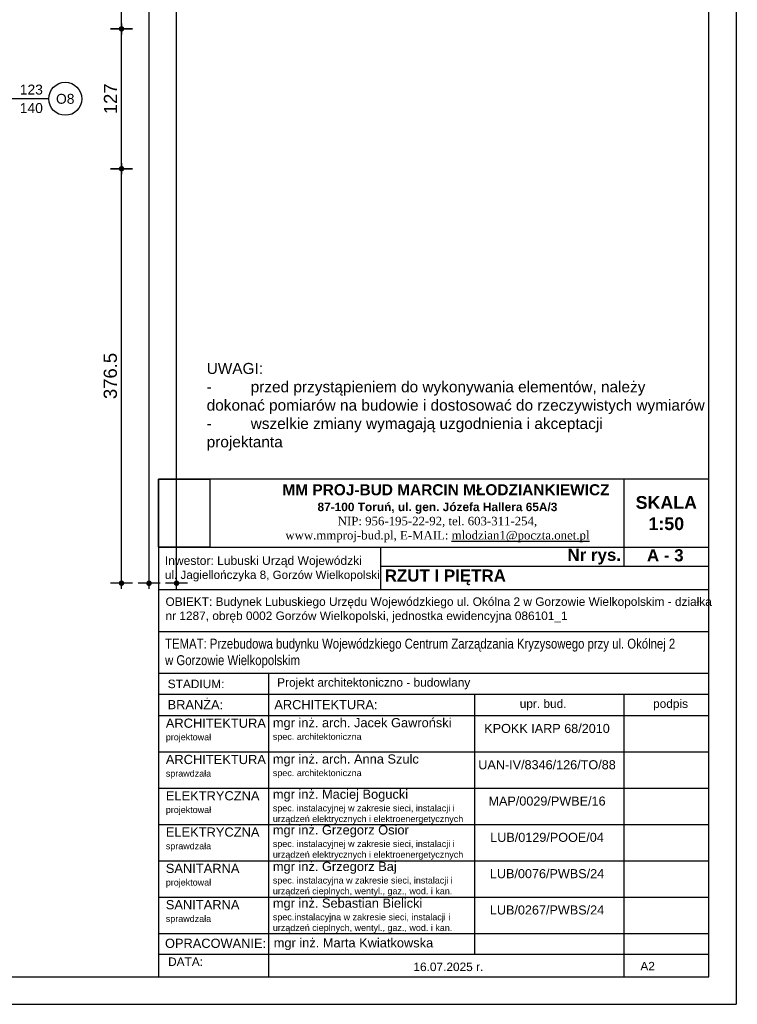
# Model space of a CAD drawing. Header units: millimetres. Extents: x 11979 to 23691, y 12825 to 41978.
# Tile 217 of 256: x 21856 to 22508, y 35202 to 36097. Entities that reach past the tile are written whole.
import ezdxf
from ezdxf.enums import TextEntityAlignment as Align

# ---------------------------------------------------------------- set-up
doc = ezdxf.new("R2010")
doc.units = ezdxf.units.MM
for name, color, linetype in [('-RAMKA', 2, 'Continuous'), ('-WYMIAR', 8, 'Continuous'), ('0-RAMKA-1', 2, 'Continuous'), ('_PROJEKTOWANE', 5, 'Continuous'), ('KRESKOWANIE', 8, 'Continuous'), ('PATTERN_CLASS', 7, 'Continuous'), ('PROJEKTOWANE', 5, 'Continuous')]:
    doc.layers.add(name, color=color, linetype=linetype)
doc.styles.add('ARIAL', font='arial.ttf', dxfattribs={"height": 0.5})
doc.styles.get("Standard").update_dxf_attribs({"font": 'arial.ttf'})
doc.dimstyles.new('CZA-KROPKA-50', dxfattribs={"dimtxt": 12, "dimasz": 1, "dimexe": 2, "dimexo": 25, "dimgap": 4, "dimtad": 1, "dimdec": 1, "dimrnd": 0.5, "dimzin": 9, "dimdsep": 46, "dimtxsty": 'Standard', "dimblk": 'CZA-KROPKA', "dimblk1": 'CZA-KROPKA', "dimblk2": 'CZA-KROPKA', "dimsah": 1, "dimcen": -20, "dimse1": 1, "dimse2": 1, "dimclrd": 8, "dimclre": 8, "dimclrt": 9, "dimadec": 0, "dimazin": 0, "dimtfac": 1, "dimtdec": 1, "dimtmove": 1, "dimatfit": 3, "dimldrblk": 'CZA-KROPKA', "dimfxl": 1, "dimtolj": 1, "dimtzin": 9, "dimarcsym": 0})
picture_1 = doc.add_image_def('image6.jpg', size_in_pixel=(2304, 3037))

# ---------------------------------------------------------------- blocks, each defined once
blk = doc.blocks.new('CZA-KROPKA')
at = {"layer": '-WYMIAR', "linetype": 'ByBlock'}
for p, q in [((0, 10), (0, -10)), ((5, 0), (-5, 0))]:
    blk.add_line(p, q, dxfattribs=at)
at = {"layer": '-WYMIAR', "linetype": 'ByBlock', "const_width": 2.5}
blk.add_lwpolyline([(-1.25, 0, 1), (1.25, 0, 1)], format="xyb", close=True, dxfattribs=at)
blk = doc.blocks.new('*D1701')
at = {"layer": '-WYMIAR', "color": 8, "lineweight": -2}
blk.add_line((21948.73, 35585.84), (21948.73, 35960.34), dxfattribs=at)
at = {"layer": 'Defpoints', "color": 0}
for p in [(21848.73, 35961.34), (21948.73, 35961.34), (21848.73, 35584.84)]:
    blk.add_point(p, dxfattribs=at)
at = {"layer": '-WYMIAR', "color": 8, "lineweight": -2}
for p, rotation in [((21948.73, 35961.34), 90), ((21948.73, 35584.84), 270)]:
    blk.add_blockref('CZA-KROPKA', p, dxfattribs=dict(at, rotation=rotation))
at = {"layer": '-WYMIAR', "color": 9, "insert": (21938.6, 35773.09), "char_height": 12, "attachment_point": 5, "rotation": 90, "bg_fill": 3, "box_fill_scale": 1.1, "bg_fill_color": 257, "bg_fill_transparency": 0}
blk.add_mtext('\\A1;376.5', dxfattribs=at)
blk = doc.blocks.new('*D1702')
at = {"layer": '-WYMIAR', "color": 8, "lineweight": -2}
blk.add_line((21948.73, 35962.34), (21948.73, 36087.34), dxfattribs=at)
at = {"layer": 'Defpoints', "color": 0}
for p in [(21848.73, 36088.34), (21948.73, 36088.34), (21848.73, 35961.34)]:
    blk.add_point(p, dxfattribs=at)
at = {"layer": '-WYMIAR', "color": 8, "lineweight": -2}
for p, rotation in [((21948.73, 36088.34), 90), ((21948.73, 35961.34), 270)]:
    blk.add_blockref('CZA-KROPKA', p, dxfattribs=dict(at, rotation=rotation))
at = {"layer": '-WYMIAR', "color": 9, "insert": (21938.71, 36024.84), "char_height": 12, "attachment_point": 5, "rotation": 90, "bg_fill": 3, "box_fill_scale": 1.1, "bg_fill_color": 257, "bg_fill_transparency": 0}
blk.add_mtext('\\A1;127', dxfattribs=at)
blk = doc.blocks.new('*D1703')
at = {"layer": '-WYMIAR', "color": 8, "lineweight": -2}
blk.add_line((21948.73, 36089.34), (21948.73, 36704.84), dxfattribs=at)
at = {"layer": 'Defpoints', "color": 0}
for p in [(21848.73, 36705.84), (21948.73, 36705.84), (21848.73, 36088.34)]:
    blk.add_point(p, dxfattribs=at)
at = {"layer": '-WYMIAR', "color": 8, "lineweight": -2}
for p, rotation in [((21948.73, 36705.84), 90), ((21948.73, 36088.34), 270)]:
    blk.add_blockref('CZA-KROPKA', p, dxfattribs=dict(at, rotation=rotation))
at = {"layer": '-WYMIAR', "color": 9, "insert": (21938.61, 36397.09), "char_height": 12, "attachment_point": 5, "rotation": 90, "bg_fill": 3, "box_fill_scale": 1.1, "bg_fill_color": 257, "bg_fill_transparency": 0}
blk.add_mtext('\\A1;617.5', dxfattribs=at)
blk = doc.blocks.new('*D1706')
at = {"layer": '-WYMIAR', "color": 8, "lineweight": -2}
blk.add_line((21973.73, 35585.84), (21973.73, 36704.84), dxfattribs=at)
at = {"layer": 'Defpoints', "color": 0}
for p in [(21848.73, 36705.84), (21973.73, 36705.84), (21848.73, 35584.84)]:
    blk.add_point(p, dxfattribs=at)
at = {"layer": '-WYMIAR', "color": 8, "lineweight": -2}
for p, rotation in [((21973.73, 36705.84), 90), ((21973.73, 35584.84), 270)]:
    blk.add_blockref('CZA-KROPKA', p, dxfattribs=dict(at, rotation=rotation))
at = {"layer": '-WYMIAR', "color": 9, "insert": (21963.71, 36145.34), "char_height": 12, "attachment_point": 5, "rotation": 90, "bg_fill": 3, "box_fill_scale": 1.1, "bg_fill_color": 257, "bg_fill_transparency": 0}
blk.add_mtext('\\A1;1121', dxfattribs=at)
blk = doc.blocks.new('*D1708')
at = {"layer": '-WYMIAR', "color": 8, "lineweight": -2}
blk.add_line((21998.73, 35585.84), (21998.73, 37005.84), dxfattribs=at)
at = {"layer": 'Defpoints', "color": 0}
for p in [(20724.73, 37006.84), (21998.73, 37006.84), (21848.73, 35584.84)]:
    blk.add_point(p, dxfattribs=at)
at = {"layer": '-WYMIAR', "color": 8, "lineweight": -2}
for p, rotation in [((21998.73, 37006.84), 90), ((21998.73, 35584.84), 270)]:
    blk.add_blockref('CZA-KROPKA', p, dxfattribs=dict(at, rotation=rotation))
at = {"layer": '-WYMIAR', "color": 9, "insert": (21988.71, 36295.84), "char_height": 12, "attachment_point": 5, "rotation": 90, "bg_fill": 3, "box_fill_scale": 1.1, "bg_fill_color": 257, "bg_fill_transparency": 0}
blk.add_mtext('\\A1;1422', dxfattribs=at)
blk = doc.blocks.new('fdfdssd')
at = {"layer": '-RAMKA', "color": 8}
for p in [(21286.99, 20415.98), (18316.99, 18315.98)]:
    blk.add_line(p, (21286.99, 18315.98), dxfattribs=at)
at = {"layer": '-RAMKA'}
blk.add_line((21261.99, 18340.98), (21261.99, 20390.98), dxfattribs=at)
at = {"layer": '-RAMKA', "color": 2}
blk.add_line((18441.99, 18340.98), (21261.99, 18340.98), dxfattribs=at)

msp = doc.modelspace()

# ---------------------------------------------------------------- linework, layer by layer
at = {"layer": 'PATTERN_CLASS'}
for p, q in [((22405.24, 35679.15), (22405.24, 35600.36)), ((22184.21, 35617.63), (22184.21, 35579.06)), ((22184.21, 35600.36), (22482.38, 35600.36)), ((21982.31, 35541.15), (22482.38, 35541.15)), ((21982.31, 35503.24), (22482.38, 35503.24)), ((22082.34, 35503.24), (22082.34, 35227.38)), ((21982.31, 35483.95), (22482.38, 35483.95)), ((22269.49, 35483.95), (22269.49, 35247.97)), ((22405.24, 35483.95), (22405.24, 35227.38)), ((21982.31, 35464.67), (22482.38, 35464.67)), ((21982.31, 35464.67), (22482.38, 35464.67)), ((21982.31, 35431.69), (22482.38, 35431.69)), ((21982.31, 35398.71), (22482.38, 35398.71)), ((21982.31, 35365.74), (22482.38, 35365.74)), ((21982.31, 35332.76), (22482.38, 35332.76)), ((21982.31, 35299.78), (22482.38, 35299.78)), ((21982.31, 35266.8), (22482.38, 35266.8)), ((21982.31, 35247.97), (22482.38, 35247.97)), ((21982.31, 35227.38), (22482.38, 35227.38))]:
    msp.add_line(p, q, dxfattribs=at)
at = {"layer": 'PROJEKTOWANE'}
msp.add_line((21882.59, 36024.84), (21824.73, 36024.84), dxfattribs=at)
msp.add_circle((21897.59, 36024.84), 15, dxfattribs=at)

# ---------------------------------------------------------------- texts
at = {"layer": '0-RAMKA-1', "style": 'ARIAL'}
for s, insert, char_height, width, attachment_point in [('{\\fArial|b1|i0|c238|p34;\\H1.3x;    \\C170;MM PROJ-BUD MARCIN MŁODZIANKIEWICZ\\H0.7692x; \\C256;\\P87-100 Toruń, ul. gen. Józefa Hallera 65A/3\\P\\fTimes New Roman|b0|i0|c238|p18;NIP: 956-195-22-92, tel. 603-311-254,\\P\\C170;www.mmproj-bud.pl, E-MAIL: \\Lmlodzian1@poczta.onet.pl}', (22235.82, 35648.43), 7.714, 338.8396, 5), ('\\fArial|b1|i0|c238|p34;Nr rys. ', (22353.99, 35608.99), 11, 50.3342, 4), ('\\fArial|b1|i0|c238|p34;A - 3', (22426.21, 35610.15), 11, 295.2821, 4), ('\\fArial|b1|i0|c238|p34;RZUT I PIĘTRA', (22187.93, 35590.17), 11, 353.3315, 4), ('OBIEKT: Budynek Lubuskiego Urzędu Wojewódzkiego ul. Okólna 2 w Gorzowie Wielkopolskim - działka nr 1287, obręb 0002 Gorzów Wielkopolski, jednostka ewidencyjna 086101_1', (21988.71, 35560.54), 7.71403, 495.3944, 4), ('{\\fArial Narrow|b0|i0|c238|p34;\\H1.166738x;TEMAT: Przebudowa budynku Wojewódzkiego Centrum Zarządzania Kryzysowego przy ul. Okólnej 2 w Gorzowie Wielkopolskim}', (21988.32, 35521.1), 7.71403, 466.2419, 4), ('{\\fArial|b0|i0|c238|p34;STADIUM:}', (21990.75, 35493.37), 7.714, 82.5777, 4), ('Projekt architektoniczno - budowlany', (22090.16, 35493.6), 7.714, 364.8363, 4), ('{\\fArial|b0|i0|c238|p34;BRANŻA:}', (21990.64, 35474.54), 8.3333, 89.2072, 4), ('ARCHITEKTURA:', (22087.61, 35474.54), 8.3333, 227.4595, 4), ('{\\fArial|b0|i0|c238|p34;upr. bud.}', (22331.87, 35474.31), 7.714, 69.4263, 5), ('{\\fArial|b0|i0|c238|p34;podpis}', (22447.67, 35474.31), 7.714, 69.4263, 5), ('{\\fArial|b0|i0|c238|p34;mgr inż. arch. Jacek Gawroński\\P\\H0.7x;spec. architektoniczna}', (22086.25, 35451.6), 8.3333, 167.9203, 4), ('ARCHITEKTURA\\P\\H0.69651x;projektował', (21988.96, 35451.16), 8.375, 89.6532, 4), ('{\\fArial|b0|i0|c238|p34;KPOKK IARP 68/2010}', (22335.41, 35452.91), 8.2075, 114.491, 5), ('ARCHITEKTURA\\P{\\H0.69651x;sprawdzała}', (21988.96, 35418.18), 8.375, 89.6532, 4), ('mgr inż. arch. Anna Szulc\\P\\H0.7x;spec. architektoniczna', (22086.25, 35418.63), 8.3333, 167.9203, 4), ('\\A1;UAN-IV/8346/126/TO/88', (22335.41, 35419.93), 8.2075, 114.491, 5), ('\\pxsm1;mgr inż. Maciej Bogucki\\P{\\H0.7x;spec. instalacyjnej w zakresie sieci, instalacji i urządzeń elektrycznych i elektroenergetycznych}', (22086.25, 35381.77), 8.33333, 183.8365, 4), ('ELEKTRYCZNA\\P{\\H0.69651x;projektował}', (21988.96, 35385.2), 8.375, 89.6532, 4), ('MAP/0029/PWBE/16', (22335.41, 35386.95), 8.2075, 114.491, 5), ('ELEKTRYCZNA\\P{\\H0.69651x;sprawdzała}', (21988.96, 35352.23), 8.375, 89.6532, 4), ('\\pxsm1;mgr inż. Grzegorz Osior\\P{\\H0.7x;spec. \\fArial|b0|i0|c0|p34;instalacyjnej w zakresie sieci, instalacji i urządzeń elektrycznych i elektroenergetycznych}', (22086.25, 35349.36), 8.33333, 183.2442, 4), ('\\A1;LUB/0129/POOE/04', (22335.41, 35353.98), 8.2075, 114.491, 5), ('SANITARNA\\P{\\H0.69651x;projektował}', (21988.96, 35319.25), 8.375, 89.6532, 4), ('\\pxsm1;mgr inż. Grzegorz Baj\\P{\\H0.7x;spec. instalacyjna w zakresie sieci, instalacji i urządzeń cieplnych, wentyl., gaz., wod. i kan.}', (22086.25, 35316.2), 8.33333, 194.8187, 4), ('LUB/0076/PWBS/24', (22335.41, 35321), 8.2075, 114.491, 5), ('\\pxsm1;mgr inż. Sebastian Bielicki\\P{\\H0.7x;spec.\\fArial|b0|i0|c0|p34;instalacyjna w zakresie sieci, instalacji i urządzeń cieplnych, wentyl., gaz., wod. i kan.}', (22086.25, 35282.85), 8.33333, 167.9203, 4), ('SANITARNA\\P{\\H0.69651x;sprawdzała}', (21988.96, 35286.27), 8.375, 89.6532, 4), ('\\A1;LUB/0267/PWBS/24', (22335.41, 35288.02), 8.2075, 114.491, 5), ('OPRACOWANIE:', (21988.24, 35257.73), 8.3333, 89.2072, 4), ('mgr inż. Marta Kwiatkowska', (22087.05, 35256.99), 8.3333, 167.9203, 4), ('{\\fArial|b0|i0|c238|p34;DATA:}', (21991.05, 35241.08), 7.714, 82.5777, 4), ('16.07.2025 r.', (22213.99, 35236.37), 7.714, 122.8796, 4), ('A2', (22420.27, 35237.03), 7.714, 77.1403, 4)]:
    msp.add_mtext(s, dxfattribs=dict(at, insert=insert, char_height=char_height, width=width, attachment_point=attachment_point))
at = {"layer": 'KRESKOWANIE', "insert": (22443.81, 35648.49), "char_height": 11.5711, "width": 77.1403, "attachment_point": 5, "style": 'ARIAL'}
msp.add_mtext('{\\fArial|b1|i0|c238|p34;SKALA\\P1:50}', dxfattribs=at)
at = {"layer": 'PROJEKTOWANE', "style": 'ARIAL'}
for s, p in [('123', (21866.77, 36033.24)), ('O8', (21897.59, 36024.84)), ('140', (21866.77, 36016.46))]:
    msp.add_text(s, height=9, dxfattribs=at).set_placement(p, align=Align.MIDDLE_CENTER)
at = {"layer": 'PROJEKTOWANE', "color": 0, "insert": (22026.12, 35784.94), "char_height": 10, "width": 501.1709, "attachment_point": 1}
msp.add_mtext('UWAGI:\\P-^Iprzed przystąpieniem do wykonywania elementów, należy \\Pdokonać pomiarów na budowie i dostosować do rzeczywistych wymiarów\\P-^Iwszelkie zmiany wymagają uzgodnienia i akceptacji \\Pprojektanta', dxfattribs=at)

# ---------------------------------------------------------------- dimensions: what is measured, and where the dimension line sits
at = {"layer": '-WYMIAR'}
dim = msp.add_linear_dim(base=(21948.73, 35961.34), p1=(21848.73, 35584.84), p2=(21848.73, 35961.34), angle=90, dimstyle='CZA-KROPKA-50', override={"dimfxl": 0, "dimfxlon": 1, "dimtfill": 1}, dxfattribs=at)
dim.commit()
dim.dimension.update_dxf_attribs({"geometry": '*D1701', "text_midpoint": (21938.6, 35773.09)})

# ---------------------------------------------------------------- next in the draw order: dimensions: what is measured, and where the dimension line sits
dim = msp.add_linear_dim(base=(21948.73, 36088.34), p1=(21848.73, 35961.34), p2=(21848.73, 36088.34), angle=90, dimstyle='CZA-KROPKA-50', override={"dimfxl": 0, "dimfxlon": 1, "dimtfill": 1}, dxfattribs=at)
dim.commit()
dim.dimension.update_dxf_attribs({"geometry": '*D1702', "text_midpoint": (21938.71, 36024.84)})

# ---------------------------------------------------------------- next in the draw order: dimensions: what is measured, and where the dimension line sits
dim = msp.add_linear_dim(base=(21948.73, 36705.84), p1=(21848.73, 36088.34), p2=(21848.73, 36705.84), angle=90, dimstyle='CZA-KROPKA-50', override={"dimfxl": 0, "dimfxlon": 1, "dimtfill": 1}, dxfattribs=at)
dim.commit()
dim.dimension.update_dxf_attribs({"geometry": '*D1703', "text_midpoint": (21938.61, 36397.09)})

# ---------------------------------------------------------------- next in the draw order: dimensions: what is measured, and where the dimension line sits
dim = msp.add_linear_dim(base=(21973.73, 36705.84), p1=(21848.73, 35584.84), p2=(21848.73, 36705.84), angle=90, dimstyle='CZA-KROPKA-50', override={"dimfxl": 0, "dimfxlon": 1, "dimtfill": 1}, dxfattribs=at)
dim.commit()
dim.dimension.update_dxf_attribs({"geometry": '*D1706', "text_midpoint": (21963.71, 36145.34)})

# ---------------------------------------------------------------- next in the draw order: dimensions: what is measured, and where the dimension line sits
dim = msp.add_linear_dim(base=(21998.73, 37006.84), p1=(21848.73, 35584.84), p2=(20724.73, 37006.84), angle=90, dimstyle='CZA-KROPKA-50', override={"dimfxl": 0, "dimfxlon": 1, "dimtfill": 1}, dxfattribs=at)
dim.commit()
dim.dimension.update_dxf_attribs({"geometry": '*D1708', "text_midpoint": (21988.71, 36295.84)})

# ---------------------------------------------------------------- next in the draw order: linework, layer by layer
at = {"layer": 'PATTERN_CLASS'}
for p, q in [((21982.31, 35617.63), (22482.38, 35617.63)), ((21982.31, 35579.06), (22482.38, 35579.06))]:
    msp.add_line(p, q, dxfattribs=at)
msp.add_lwpolyline([(21982.31, 35227.38), (22482.38, 35227.38), (22482.38, 35679.28), (21982.31, 35679.28)], close=True, dxfattribs=at)

# ---------------------------------------------------------------- next in the draw order: block references
at = {"layer": '_PROJEKTOWANE'}
msp.add_blockref('fdfdssd', (1220.39, 16886.41), dxfattribs=at)

# ---------------------------------------------------------------- next in the draw order: texts
at = {"layer": '0-RAMKA-1', "insert": (21988.15, 35597.91), "char_height": 7.8436, "width": 258.5859, "attachment_point": 4, "line_spacing_factor": 0.996, "style": 'ARIAL'}
msp.add_mtext('\\pxt24.218372;Inwestor: Lubuski Urząd Wojewódzki\\P{\\H0.968939x;ul. Jagiellończyka 8, \\H0.986842x;Gorzów Wielkopolski}', dxfattribs=at)

# ---------------------------------------------------------------- next in the draw order: pictures from other files: only their frames are drawn
at = {"layer": '-WYMIAR'}
image = msp.add_image(picture_1, insert=(21982.31, 35617.74), size_in_units=(46.74, 61.61), dxfattribs=at)
image.dxf.flags = 7
image = msp.add_image(picture_1, insert=(21982.31, 35617.63), size_in_units=(0.0785, 0.103), dxfattribs=at)
image.dxf.flags = 7

doc.saveas('drawing.dxf')
